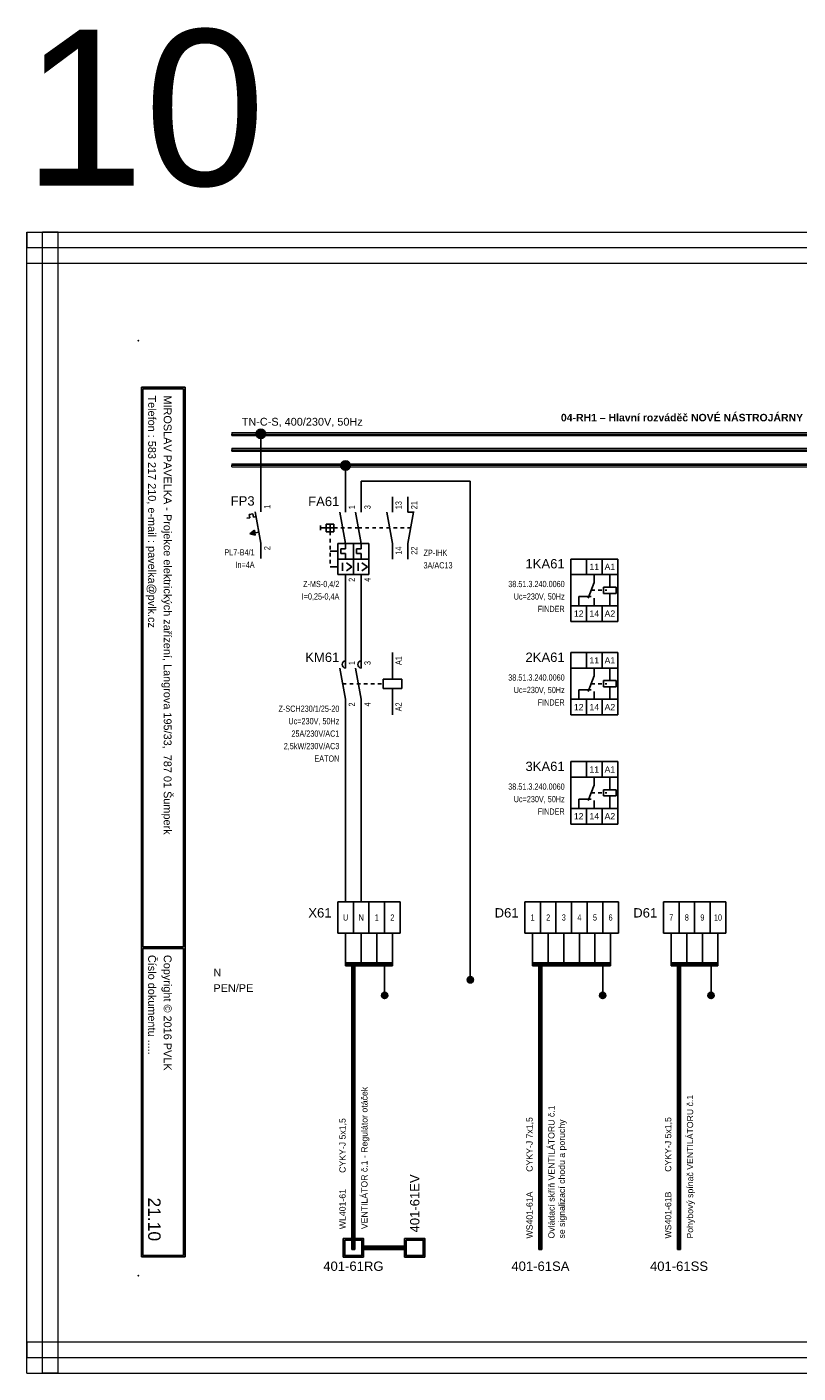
# Model space of a CAD drawing. Extents: x -1130 to 2703, y 1069 to 2560.
# Tile 15 of 31: x 1174 to 1422, y 1646 to 2078. Entities that reach past the tile are written whole.
import ezdxf
from ezdxf.enums import TextEntityAlignment as Align

# ---------------------------------------------------------------- set-up
doc = ezdxf.new("R2010")
doc.units = 0
doc.header["$MEASUREMENT"] = 0
doc.linetypes.add('DASHED', pattern=[0.564444, 0.282222, -0.282222])
for name, color, linetype in [('1-KRESBA', 7, 'Continuous'), ('__10-Popisy', 220, 'Continuous'), ('__Bílá', 7, 'Continuous'), ('__Oranžová', 30, 'Continuous'), ('__Rudá 010', 10, 'Continuous'), ('__Svmodrá', 4, 'Continuous'), ('__Vínová 220', 220, 'Continuous'), ('__Zelená', 3, 'Continuous'), ('__Černá 250', 7, 'Continuous')]:
    doc.layers.add(name, color=color, linetype=linetype)
doc.styles.add('Arial', font='arial.ttf')
doc.styles.add('GENERATED_STYLE_1', font='arial.ttf')

# ---------------------------------------------------------------- blocks, each defined once
blk = doc.blocks.new('L0001A02')
at = {"linetype": 'Continuous'}
h = blk.add_hatch(color=256, dxfattribs=at)
edge = h.paths.add_edge_path()
edge.add_arc((0, 0), 1.5, 0, 360)
blk.add_circle((0, 0), 1.5)
blk = doc.blocks.new('FEVA1462')
blk.add_hatch(color=256).paths.add_polyline_path([(-3.5, -2), (-2.06, -0.92), (-1.772, -2.504)])
for p, q in [((0, 5), (0, 10)), ((-3.752, 4.136), (-2.564, 4.352)), ((-2.564, 4.352), (-2.38, 3.34)), ((-1.818, 5), (0, -5)), ((-4.448, 2.964), (-3.568, 3.124)), ((-3.752, 4.136), (-3.568, 3.124)), ((-2.38, 3.34), (-1.544, 3.492)), ((-3.5, -2), (-2.06, -0.92)), ((-3.5, -2), (-0.64, -1.48)), ((-3.5, -2), (-1.772, -2.504)), ((-2.06, -0.92), (-1.772, -2.504)), ((0, -5), (0, -10))]:
    blk.add_line(p, q)
at = {"style": 'Arial'}
blk.add_attdef('POPIS', text='', height=3, dxfattribs=at).set_placement((-2, 7), align=Align.RIGHT)
at = {"style": 'Arial', "width": 0.8}
blk.add_attdef('NO1', (3, 6), '', height=2, rotation=90, dxfattribs=at)
for tag, p in [('TYP', (-2, -9)), ('PROUD', (-2, -13)), ('DOPLŇ1', (-2, -17)), ('DOPLŇ2', (-2, -21))]:
    blk.add_attdef(tag, text='', height=2, dxfattribs=at).set_placement(p, align=Align.RIGHT)
blk.add_attdef('CO1', text='', height=2, rotation=90, dxfattribs=at).set_placement((3, -6), align=Align.RIGHT)
blk = doc.blocks.new('V0085A01')
h = blk.add_hatch(color=256)
edge = h.paths.add_edge_path()
edge.add_arc((0, 0), 1, 0, 360)
blk.add_circle((0, 0), 1)
blk = doc.blocks.new('FEVA0104')
for p, q in [((0, 5), (0, 10)), ((5, 5), (5, 10)), ((-1.82, 5), (0, -5)), ((3.18, 5), (5, -5)), ((-8, 0.75), (-8, -0.75)), ((-3.75, 0), (-8, 0)), ((-6.25, -1.25), (-6.25, 1.25)), ((-6.25, 1.25), (-3.75, 1.25)), ((-5, -1.25), (-5, 1.25)), ((-3.75, -1.25), (-3.75, 1.25)), ((-3.75, -1.25), (-6.25, -1.25)), ((-4.25, -1.5), (-4.25, -1.5)), ((-2.5, -7.5), (-5, -7.5)), ((-2.5, -5), (7.5, -5)), ((-2.5, -5), (-2.5, -15)), ((-1.5, -8.25), (-1.5, -6.75)), ((-1.5, -6.75), (0, -6.75)), ((0, -8.25), (-1.5, -8.25)), ((0, -5), (0, -6.75)), ((0, -10), (0, -8.25)), ((0, -8.5), (0, -8.5)), ((2.5, -5), (2.5, -15)), ((3.5, -6.75), (5, -6.75)), ((3.5, -8.25), (3.5, -6.75)), ((5, -8.25), (3.5, -8.25)), ((5, -5), (5, -6.75)), ((5, -10), (5, -8.25)), ((5, -8.5), (5, -8.5)), ((7.5, -5), (7.5, -15)), ((-2.5, -12.5), (-5, -12.5)), ((-2.5, -10), (7.5, -10)), ((-1, -11.25), (-1, -13.75)), ((2, -12.5), (0.25, -11.25)), ((2, -12.5), (0.25, -13.75)), ((4, -11.25), (4, -13.75)), ((7, -12.5), (5.25, -11.25)), ((7, -12.5), (5.25, -13.75)), ((-2.5, -15), (7.5, -15)), ((0, -15), (0, -20)), ((5, -15), (5, -20))]:
    blk.add_line(p, q)
at = {"linetype": 'DASHED', "ltscale": 4}
for p, q in [((-3.75, 0), (4.09, 0)), ((-5, -1.25), (-5, -12.5))]:
    blk.add_line(p, q, dxfattribs=at)
at = {"style": 'Arial'}
blk.add_attdef('POPIS', text='', height=3, dxfattribs=at).set_placement((-2, 7), align=Align.RIGHT)
at = {"style": 'Arial', "width": 0.8}
for tag, p in [('NO1', (3, 6)), ('NO2', (8, 6))]:
    blk.add_attdef(tag, p, '', height=2, rotation=90, dxfattribs=at)
for tag, p in [('TYP', (-2, -19)), ('PROUD', (-2, -23)), ('DOPLŇ1', (-2, -27)), ('DOPLŇ2', (-2, -31))]:
    blk.add_attdef(tag, text='', height=2, dxfattribs=at).set_placement(p, align=Align.RIGHT)
for tag, p in [('CO1', (3, -16)), ('CO2', (8, -16))]:
    blk.add_attdef(tag, text='', height=2, rotation=90, dxfattribs=at).set_placement(p, align=Align.RIGHT)
blk = doc.blocks.new('FEVA2057')
for p, q in [((0, 5), (0, 10)), ((5, 5), (5, 10)), ((-1.82, 5), (0, -5)), ((6.82, 5), (5, -5)), ((5, 5), (7, 5)), ((0, -5), (0, -10)), ((5, -5), (5, -10))]:
    blk.add_line(p, q)
at = {"linetype": 'DASHED', "ltscale": 4}
blk.add_line((-10.91, 0), (5.91, 0), dxfattribs=at)
at = {"style": 'Arial', "width": 0.8}
for tag, p in [('NO1', (3, 6)), ('NC2', (8, 6))]:
    blk.add_attdef(tag, p, '', height=2, rotation=90, dxfattribs=at)
for tag, p in [('CO1', (3, -6)), ('CO2', (8, -6))]:
    blk.add_attdef(tag, text='', height=2, rotation=90, dxfattribs=at).set_placement(p, align=Align.RIGHT)
for tag, p in [('TYP', (10, -9)), ('DOPLŇ1', (10, -13)), ('DOPLŇ2', (10, -17))]:
    blk.add_attdef(tag, p, '', height=2, dxfattribs=at)
blk = doc.blocks.new('V0109A04')
for p, q in [((2.5, 5), (-2.5, 5)), ((-2.5, -5), (-2.5, 5)), ((7.5, 5), (2.5, 5)), ((2.5, -5), (2.5, 5)), ((12.5, 5), (7.5, 5)), ((7.5, -5), (7.5, 5)), ((17.5, 5), (12.5, 5)), ((12.5, -5), (12.5, 5)), ((17.5, -5), (17.5, 5)), ((2.5, -5), (-2.5, -5)), ((7.5, -5), (2.5, -5)), ((12.5, -5), (7.5, -5)), ((17.5, -5), (12.5, -5))]:
    blk.add_line(p, q)
at = {"style": 'Arial'}
blk.add_attdef('POPIS', text='', height=3, dxfattribs=at).set_placement((-4.5, 0), align=Align.RIGHT)
at = {"style": 'Arial', "width": 0.8}
for tag, p in [('S1', (0, 0)), ('S2', (5, 0)), ('S3', (10, 0)), ('S4', (15, 0))]:
    blk.add_attdef(tag, text='', height=2, dxfattribs=at).set_placement(p, align=Align.MIDDLE)
blk = doc.blocks.new('V0109A06')
for p, q in [((5, 10), (0, 10)), ((0, 0), (0, 10)), ((10, 10), (5, 10)), ((5, 0), (5, 10)), ((15, 10), (10, 10)), ((10, 0), (10, 10)), ((20, 10), (15, 10)), ((15, 0), (15, 10)), ((25, 10), (20, 10)), ((20, 0), (20, 10)), ((30, 10), (25, 10)), ((25, 0), (25, 10)), ((30, 0), (30, 10)), ((5, 0), (0, 0)), ((10, 0), (5, 0)), ((15, 0), (10, 0)), ((20, 0), (15, 0)), ((25, 0), (20, 0)), ((30, 0), (25, 0))]:
    blk.add_line(p, q)
at = {"style": 'Arial'}
blk.add_attdef('POPIS', text='', height=3, dxfattribs=at).set_placement((-2, 5), align=Align.RIGHT)
at = {"style": 'Arial', "width": 0.8}
for tag, p in [('S1', (2.5, 5)), ('S2', (7.5, 5)), ('S3', (12.5, 5)), ('S4', (17.5, 5)), ('S5', (22.5, 5)), ('S6', (27.5, 5))]:
    blk.add_attdef(tag, text='', height=2, dxfattribs=at).set_placement(p, align=Align.MIDDLE)
blk = doc.blocks.new('FINDER 38.51.3.240.0060')
for p, q in [((-2.5, 10), (12.5, 10)), ((-2.5, 10), (-2.5, -10)), ((2.5, 5), (2.5, 10)), ((7.5, 10), (7.5, 5)), ((12.5, 10), (12.5, -10)), ((12.5, 5), (-2.5, 5)), ((5, 2.5), (5, 5)), ((10, 1), (10, 5)), ((3, -2.5), (5, 2.5)), ((8, 1), (12, 1)), ((8, -1), (8, 1)), ((12, 1), (12, -1)), ((0, -2), (0, -5)), ((0, -2), (4, -2)), ((5, -2.5), (5, -5)), ((12, -1), (8, -1)), ((10, -5), (10, -1)), ((12.5, -5), (-2.5, -5)), ((2.5, -5), (2.5, -10)), ((7.5, -5), (7.5, -10)), ((12.5, -10), (-2.5, -10))]:
    blk.add_line(p, q)
at = {"linetype": 'DASHED', "ltscale": 4}
blk.add_line((4, 0), (9, 0), dxfattribs=at)
at = {"style": 'Arial'}
for s, p in [('11', (5, 6.5)), ('A1', (10, 6.5)), ('12', (0, -8.5)), ('14', (5, -8.5)), ('A2', (10, -8.5))]:
    blk.add_text(s, height=2, dxfattribs=at).set_placement(p, align=Align.CENTER)
blk.add_attdef('POPIS', text='', height=3, dxfattribs=at).set_placement((-4.5, 7), align=Align.RIGHT)
at = {"style": 'Arial', "width": 0.8}
for tag, p in [('TYP', (-4.5, 1)), ('CÍVKA', (-4.5, -3)), ('PROUD', (-4.5, -7)), ('VÝKON', (-4.5, -11)), ('PATICE', (-4.5, -15)), ('RELÉ', (-4.5, -19)), ('DOPLŇ1', (-4.5, -23)), ('DOPLŇ2', (-4.5, -27))]:
    blk.add_attdef(tag, text='', height=2, dxfattribs=at).set_placement(p, align=Align.RIGHT)
blk = doc.blocks.new('moe01029')
for p, q in [((0, 5), (0, 10)), ((5, 5), (5, 10)), ((15, 1.5), (15, 10)), ((-1.82, 5), (0, -5)), ((3.18, 5), (5, -5)), ((12, -1.5), (12, 1.5)), ((12, 1.5), (18, 1.5)), ((18, 1.5), (18, -1.5)), ((18, -1.5), (12, -1.5)), ((15, -1.5), (15, -10)), ((0, -5), (0, -10)), ((5, -5), (5, -10))]:
    blk.add_line(p, q)
at = {"linetype": 'DASHED', "ltscale": 4}
blk.add_line((-0.91, 0), (12, 0), dxfattribs=at)
for centre in [(0.15, 6.2), (5.15, 6.2)]:
    blk.add_arc(centre, 1.21, 97.3062, 262.6938)
at = {"style": 'Arial'}
blk.add_attdef('POPIS', text='', height=3, dxfattribs=at).set_placement((-2, 7), align=Align.RIGHT)
at = {"style": 'Arial', "width": 0.8}
for tag, p in [('NO1', (3, 6)), ('NO2', (8, 6)), ('A1', (18, 6))]:
    blk.add_attdef(tag, p, '', height=2, rotation=90, dxfattribs=at)
for tag, p in [('TYP', (-2, -9)), ('CÍVKA', (-2, -13)), ('AC1(PROUD)', (-2, -17)), ('AC3(VÝKON)', (-2, -21)), ('DOPLŇ1', (-2, -25)), ('DOPLŇ2', (-2, -29))]:
    blk.add_attdef(tag, text='', height=2, dxfattribs=at).set_placement(p, align=Align.RIGHT)
for tag, p in [('CO1', (3, -6)), ('CO2', (8, -6)), ('A2', (18, -6))]:
    blk.add_attdef(tag, text='', height=2, rotation=90, dxfattribs=at).set_placement(p, align=Align.RIGHT)

msp = doc.modelspace()

# ---------------------------------------------------------------- hatches: boundary and pattern name
at = {"layer": '__Černá 250'}
h = msp.add_hatch(color=256, dxfattribs=at)
h.paths.add_polyline_path([(1276.18, 1688.82), (1281.67, 1688.82), (1281.67, 1683.82), (1276.18, 1683.82)], flags=16)
h.paths.add_polyline_path([(1275.68, 1689.32), (1282.17, 1689.32), (1282.17, 1683.32), (1275.68, 1683.32)])
h = msp.add_hatch(color=256, dxfattribs=at)
h.paths.add_polyline_path([(1295.85, 1688.82), (1301.34, 1688.82), (1301.34, 1683.82), (1295.85, 1683.82)], flags=16)
h.paths.add_polyline_path([(1295.35, 1689.32), (1301.84, 1689.32), (1301.84, 1683.32), (1295.35, 1683.32)])

# ---------------------------------------------------------------- linework, layer by layer
for p, q in [((1383.41, 1797.29), (1378.41, 1797.29)), ((1378.41, 1787.29), (1378.41, 1797.29)), ((1388.41, 1797.29), (1383.41, 1797.29)), ((1383.41, 1787.29), (1383.41, 1797.29)), ((1393.41, 1797.29), (1388.41, 1797.29)), ((1388.41, 1787.29), (1388.41, 1797.29)), ((1398.41, 1797.29), (1393.41, 1797.29)), ((1393.41, 1787.29), (1393.41, 1797.29)), ((1398.41, 1787.29), (1398.41, 1797.29)), ((1383.41, 1787.29), (1378.41, 1787.29)), ((1388.41, 1787.29), (1383.41, 1787.29)), ((1393.41, 1787.29), (1388.41, 1787.29)), ((1398.41, 1787.29), (1393.41, 1787.29))]:
    msp.add_line(p, q)
at = {"layer": '1-KRESBA'}
for p, q in [((1249.25, 1927.44), (1249.25, 1947.44)), ((1276.44, 1927.29), (1276.44, 1937.29)), ((1281.44, 1932.29), (1316.44, 1932.29)), ((1281.44, 1932.29), (1281.44, 1927.29)), ((1316.44, 1932.29), (1316.44, 1772.29)), ((1276.44, 1897.29), (1276.44, 1877.29)), ((1281.44, 1897.29), (1281.44, 1877.29)), ((1276.44, 1797.29), (1276.44, 1857.29)), ((1281.44, 1857.29), (1281.44, 1797.29)), ((1276.44, 1787.29), (1276.44, 1777.29)), ((1281.44, 1787.29), (1281.44, 1777.29)), ((1286.44, 1787.29), (1286.44, 1777.29)), ((1291.44, 1787.29), (1291.44, 1777.29)), ((1336.44, 1787.29), (1336.44, 1777.29)), ((1341.44, 1787.29), (1341.44, 1777.29)), ((1346.44, 1787.29), (1346.44, 1777.29)), ((1351.44, 1787.29), (1351.44, 1777.29)), ((1356.44, 1787.29), (1356.44, 1777.29)), ((1361.44, 1787.29), (1361.44, 1777.29)), ((1380.91, 1787.29), (1380.91, 1777.29)), ((1385.91, 1787.29), (1385.91, 1777.29)), ((1390.91, 1787.29), (1390.91, 1777.29)), ((1395.91, 1787.29), (1395.91, 1777.29)), ((1276.44, 1777.79), (1276.44, 1777.29)), ((1276.44, 1777.79), (1291.44, 1777.79)), ((1276.44, 1776.79), (1276.44, 1777.29)), ((1276.44, 1777.29), (1291.44, 1777.29)), ((1276.44, 1776.79), (1291.44, 1776.79)), ((1278.44, 1685.82), (1278.44, 1777.79)), ((1278.44, 1777.79), (1278.94, 1777.79)), ((1278.94, 1685.82), (1278.94, 1777.79)), ((1279.44, 1777.79), (1278.94, 1777.79)), ((1279.44, 1685.82), (1279.44, 1777.79)), ((1288.94, 1777.29), (1288.94, 1767.29)), ((1291.44, 1777.79), (1291.44, 1777.29)), ((1291.44, 1776.79), (1291.44, 1777.29)), ((1336.44, 1777.79), (1336.44, 1777.29)), ((1336.44, 1777.79), (1361.44, 1777.79)), ((1336.44, 1776.79), (1336.44, 1777.29)), ((1336.44, 1777.29), (1361.44, 1777.29)), ((1336.44, 1776.79), (1361.44, 1776.79)), ((1338.44, 1685.82), (1338.44, 1777.79)), ((1338.44, 1777.79), (1338.94, 1777.79)), ((1338.94, 1685.82), (1338.94, 1777.79)), ((1339.44, 1777.79), (1338.94, 1777.79)), ((1339.44, 1685.82), (1339.44, 1777.79)), ((1358.94, 1777.29), (1358.94, 1767.29)), ((1361.44, 1777.79), (1361.44, 1777.29)), ((1361.44, 1776.79), (1361.44, 1777.29)), ((1380.91, 1777.79), (1380.91, 1777.29)), ((1380.91, 1777.79), (1395.9, 1777.79)), ((1380.91, 1776.79), (1380.91, 1777.29)), ((1380.91, 1777.29), (1395.9, 1777.29)), ((1380.91, 1776.79), (1395.9, 1776.79)), ((1382.91, 1685.82), (1382.91, 1777.79)), ((1382.91, 1777.79), (1383.41, 1777.79)), ((1383.41, 1685.82), (1383.41, 1777.79)), ((1383.91, 1777.79), (1383.41, 1777.79)), ((1383.91, 1685.82), (1383.91, 1777.79)), ((1393.67, 1777.29), (1393.67, 1767.29)), ((1395.9, 1777.79), (1395.9, 1777.29)), ((1395.9, 1776.79), (1395.9, 1777.29)), ((1278.44, 1685.82), (1278.94, 1685.82)), ((1279.44, 1685.82), (1278.94, 1685.82)), ((1282.03, 1686.82), (1282.03, 1686.32)), ((1282.03, 1686.82), (1295.48, 1686.82)), ((1282.03, 1685.82), (1282.03, 1686.32)), ((1282.03, 1686.32), (1295.48, 1686.32)), ((1282.03, 1685.82), (1295.48, 1685.82)), ((1295.48, 1686.82), (1295.48, 1686.32)), ((1295.48, 1685.82), (1295.48, 1686.32)), ((1338.44, 1685.82), (1338.94, 1685.82)), ((1339.44, 1685.82), (1338.94, 1685.82)), ((1382.91, 1685.82), (1383.41, 1685.82)), ((1383.91, 1685.82), (1383.41, 1685.82))]:
    msp.add_line(p, q, dxfattribs=at)
at = {"layer": '__Bílá'}
for p, q in [((1224.92, 1962.39), (1210.92, 1962.39)), ((1210.92, 1962.39), (1210.92, 1683.39)), ((1224.42, 1961.89), (1211.42, 1961.89)), ((1211.42, 1961.89), (1211.42, 1782.89)), ((1224.42, 1961.89), (1224.42, 1782.89)), ((1224.92, 1962.39), (1224.92, 1683.39)), ((1224.42, 1782.89), (1211.42, 1782.89)), ((1224.42, 1782.39), (1211.42, 1782.39)), ((1211.42, 1782.39), (1211.42, 1683.89)), ((1224.42, 1782.39), (1224.42, 1683.89)), ((1224.92, 1683.39), (1210.92, 1683.39)), ((1224.42, 1683.89), (1211.42, 1683.89))]:
    msp.add_line(p, q, dxfattribs=at)
for p in [(1209.92, 1977.39), (1209.92, 1677.39)]:
    msp.add_point(p, dxfattribs=at)
at = {"layer": '__Oranžová', "lineweight": 0}
for p, q in [((1239.92, 1947.89), (1239.92, 1947.39)), ((1239.92, 1947.89), (1589.92, 1947.89)), ((1239.92, 1946.89), (1239.92, 1947.39)), ((1239.92, 1947.39), (1589.92, 1947.39)), ((1239.92, 1946.89), (1589.92, 1946.89)), ((1239.92, 1942.89), (1239.92, 1942.39)), ((1239.92, 1942.89), (1589.92, 1942.89)), ((1239.92, 1941.89), (1239.92, 1942.39)), ((1239.92, 1942.39), (1589.92, 1942.39)), ((1239.92, 1941.89), (1589.92, 1941.89)), ((1239.92, 1937.89), (1239.92, 1937.39)), ((1239.92, 1937.89), (1589.92, 1937.89)), ((1239.92, 1936.89), (1239.92, 1937.39)), ((1239.92, 1937.39), (1589.92, 1937.39)), ((1239.92, 1936.89), (1589.92, 1936.89))]:
    msp.add_line(p, q, dxfattribs=at)
at = {"layer": '__Vínová 220', "lineweight": 0}
for p, q in [((1174.2, 2012.21), (1174.2, 2007.21)), ((1174.2, 2012.21), (1670.61, 2012.21)), ((1174.2, 1646.13), (1174.2, 2012.21)), ((1174.2, 2012.21), (1179.2, 2012.21)), ((1179.2, 1646.13), (1179.2, 2012.21)), ((1184.2, 2012.21), (1179.2, 2012.21)), ((1184.2, 1646.13), (1184.2, 2012.21)), ((1174.2, 2002.21), (1174.2, 2007.21)), ((1174.2, 2007.21), (1670.61, 2007.21)), ((1174.2, 2002.21), (1670.61, 2002.21)), ((1174.2, 1656.13), (1174.2, 1651.13)), ((1174.2, 1656.13), (1670.61, 1656.13)), ((1174.2, 1646.13), (1174.2, 1651.13)), ((1174.2, 1651.13), (1670.61, 1651.13)), ((1174.2, 1646.13), (1670.61, 1646.13)), ((1174.2, 1646.13), (1179.2, 1646.13)), ((1184.2, 1646.13), (1179.2, 1646.13))]:
    msp.add_line(p, q, dxfattribs=at)
at = {"layer": '__Černá 250'}
for points in [[(1275.68, 1689.32), (1282.17, 1689.32), (1282.17, 1683.32), (1275.68, 1683.32)], [(1276.18, 1688.82), (1281.67, 1688.82), (1281.67, 1683.82), (1276.18, 1683.82)], [(1295.35, 1689.32), (1301.84, 1689.32), (1301.84, 1683.32), (1295.35, 1683.32)], [(1295.85, 1688.82), (1301.34, 1688.82), (1301.34, 1683.82), (1295.85, 1683.82)]]:
    msp.add_lwpolyline(points, close=True, dxfattribs=at)

# ---------------------------------------------------------------- block references
at = {"color": 250, "linetype": 'Continuous'}
for p in [(1316.44, 1772.29), (1288.94, 1767.29), (1358.94, 1767.29), (1393.67, 1767.29)]:
    msp.add_blockref('V0085A01', p, dxfattribs=at)
at = {"layer": '1-KRESBA'}
for p in [(1249.25, 1947.44), (1276.44, 1937.29)]:
    msp.add_blockref('L0001A02', p, dxfattribs=at)
at = {"layer": '__Černá 250'}
for name, p, values in [('FEVA1462', (1249.25, 1917.44), {'POPIS': 'FP3', 'TYP': 'PL7-B4/1', 'PROUD': 'In=4A', 'CO1': '2', 'NO1': '1'}), ('FEVA0104', (1276.44, 1917.29), {'POPIS': 'FA61', 'TYP': 'Z-MS-0,4/2', 'PROUD': 'I=0,25-0,4A', 'CO1': '2', 'NO1': '1', 'CO2': '4', 'NO2': '3'}), ('FEVA2057', (1291.44, 1917.29), {'TYP': 'ZP-IHK', 'DOPLŇ1': '3A/AC13', 'CO1': '14', 'NO1': '13', 'CO2': '22', 'NC2': '21'}), ('moe01029', (1276.44, 1867.29), {'POPIS': 'KM61', 'TYP': 'Z-SCH230/1/25-20', 'CÍVKA': 'Uc=230V, 50Hz', 'AC1(PROUD)': '25A/230V/AC1', 'AC3(VÝKON)': '2,5kW/230V/AC3', 'DOPLŇ1': 'EATON', 'CO1': '2', 'NO1': '1', 'CO2': '4', 'NO2': '3', 'A1': 'A1', 'A2': 'A2'}), ('V0109A04', (1276.44, 1792.29), {'POPIS': 'X61', 'S1': 'U', 'S2': 'N', 'S3': '1', 'S4': '2'}), ('V0109A06', (1333.94, 1787.29), {'POPIS': 'D61', 'S1': '1', 'S2': '2', 'S3': '3', 'S4': '4', 'S5': '5', 'S6': '6'})]:
    msp.add_blockref(name, p, dxfattribs=at).add_auto_attribs(values)
ref = msp.add_blockref('FINDER 38.51.3.240.0060', (1351.23, 1897.29), dxfattribs=at)
ref.add_attrib('POPIS', '1KA61', dxfattribs={"layer": '0', "height": 3, "style": 'Arial'}).set_placement((1346.73, 1904.29), align=Align.RIGHT)
ref.add_attrib('TYP', '38.51.3.240.0060', dxfattribs={"layer": '0', "height": 2, "style": 'Arial', "width": 0.8}).set_placement((1346.73, 1898.29), align=Align.RIGHT)
ref.add_attrib('CÍVKA', 'Uc=230V, 50Hz', dxfattribs={"layer": '0', "height": 2, "style": 'Arial', "width": 0.8}).set_placement((1346.73, 1894.29), align=Align.RIGHT)
ref.add_attrib('PROUD', 'FINDER', dxfattribs={"layer": '0', "height": 2, "style": 'Arial', "width": 0.8}).set_placement((1346.73, 1890.29), align=Align.RIGHT)
ref = msp.add_blockref('FINDER 38.51.3.240.0060', (1351.23, 1867.29), dxfattribs=at)
ref.add_attrib('POPIS', '2KA61', dxfattribs={"layer": '0', "height": 3, "style": 'Arial'}).set_placement((1346.73, 1874.29), align=Align.RIGHT)
ref.add_attrib('TYP', '38.51.3.240.0060', dxfattribs={"layer": '0', "height": 2, "style": 'Arial', "width": 0.8}).set_placement((1346.73, 1868.29), align=Align.RIGHT)
ref.add_attrib('CÍVKA', 'Uc=230V, 50Hz', dxfattribs={"layer": '0', "height": 2, "style": 'Arial', "width": 0.8}).set_placement((1346.73, 1864.29), align=Align.RIGHT)
ref.add_attrib('PROUD', 'FINDER', dxfattribs={"layer": '0', "height": 2, "style": 'Arial', "width": 0.8}).set_placement((1346.73, 1860.29), align=Align.RIGHT)
ref = msp.add_blockref('FINDER 38.51.3.240.0060', (1351.23, 1832.29), dxfattribs=at)
ref.add_attrib('POPIS', '3KA61', dxfattribs={"layer": '0', "height": 3, "style": 'Arial'}).set_placement((1346.73, 1839.29), align=Align.RIGHT)
ref.add_attrib('TYP', '38.51.3.240.0060', dxfattribs={"layer": '0', "height": 2, "style": 'Arial', "width": 0.8}).set_placement((1346.73, 1833.29), align=Align.RIGHT)
ref.add_attrib('CÍVKA', 'Uc=230V, 50Hz', dxfattribs={"layer": '0', "height": 2, "style": 'Arial', "width": 0.8}).set_placement((1346.73, 1829.29), align=Align.RIGHT)
ref.add_attrib('PROUD', 'FINDER', dxfattribs={"layer": '0', "height": 2, "style": 'Arial', "width": 0.8}).set_placement((1346.73, 1825.29), align=Align.RIGHT)

# ---------------------------------------------------------------- texts
at = {"style": 'Arial'}
msp.add_attdef('D61', text='X', height=3, dxfattribs=at).set_placement((1376.41, 1792.29), align=Align.RIGHT)
at = {"style": 'Arial', "width": 0.8}
for tag, text, p in [('7', '1', (1380.91, 1792.29)), ('8', '2', (1385.91, 1792.29)), ('9', '3', (1390.91, 1792.29)), ('10', '4', (1395.91, 1792.29))]:
    msp.add_attdef(tag, text=text, height=2, dxfattribs=at).set_placement(p, align=Align.MIDDLE)
at = {"layer": '__10-Popisy', "style": 'Arial'}
msp.add_text('10', height=50, dxfattribs=at).set_placement((1173.02, 2027.14))
at = {"layer": '__Bílá', "style": 'Arial'}
for s, p in [('Telefon : 583 217 210, e-mail : pavelka@pvlk.cz', (1213.1, 1959.79)), ('MIROSLAV PAVELKA - Projekce elektrických zařízení, Langrova 195/33,  787 01 Šumperk', (1218.1, 1959.79)), ('Číslo dokumentu .....', (1213.1, 1780.29)), ('Copyright © 2016 PVLK', (1218.1, 1780.29))]:
    msp.add_text(s, height=2.5, rotation=270, dxfattribs=at).set_placement(p)
at = {"layer": '__Bílá', "insert": (1345.52, 1951.45), "char_height": 3, "attachment_point": 7, "style": 'Arial'}
msp.add_mtext('\\fArial|b1|i0|c0|p34;\\H2.4;04-RH1 – Hlavní rozváděč NOVÉ NÁSTROJÁRNY\\fArial|b0|i0|c0|p34;\\H2.5;\\P', dxfattribs=at)
at = {"layer": '__Oranžová', "lineweight": 0, "style": 'Arial'}
msp.add_text('TN-C-S, 400/230V, 50Hz', height=2.5, dxfattribs=at).set_placement((1243.12, 1950.1))
at = {"layer": '__Rudá 010', "style": 'Arial'}
for s, height, p in [('CYKY-J 5x1,5', 2, (1276.44, 1710.36)), ('CYKY-J 7x1,5', 2, (1336.44, 1710.7)), ('CYKY-J 5x1,5', 2, (1380.91, 1710.7)), ('401-61EV', 3, (1300.12, 1691.24)), ('WL401-61', 2, (1276.44, 1692.29)), ('WS401-61A', 2, (1336.44, 1689.29)), ('WS401-61B', 2, (1380.91, 1689.29))]:
    msp.add_text(s, height=height, rotation=90, dxfattribs=at).set_placement(p)
at = {"layer": '__Rudá 010', "style": 'GENERATED_STYLE_1'}
for s, p in [('401-61RG', (1278.94, 1678.92)), ('401-61SA', (1338.94, 1678.92)), ('401-61SS', (1383.41, 1678.92))]:
    msp.add_text(s, height=3, dxfattribs=at).set_placement(p, align=Align.CENTER)
at = {"layer": '__Rudá 010', "char_height": 2, "width": 62.8406, "attachment_point": 1, "rotation": 90, "style": 'Arial'}
for s, insert in [('VENTILÁTOR č.1 - Regulátor otáček', (1281.47, 1692.29)), ('Pohybový spínač VENTILÁTORU č.1', (1385.94, 1689.29)), ('Ovládací skříň VENTILÁTORU č.1\\Pse signalizací chodu a poruchy', (1341.47, 1689.29))]:
    msp.add_mtext(s, dxfattribs=dict(at, insert=insert))
at = {"layer": '__Svmodrá', "linetype": 'Continuous', "style": 'Arial'}
msp.add_text('N', height=2.5, dxfattribs=at).set_placement((1234.03, 1773.39))
at = {"layer": '__Vínová 220', "style": 'Arial'}
msp.add_attdef('21.10', text='F.1.201', height=4, rotation=270, dxfattribs=at).set_placement((1213.1, 1688.47), align=Align.RIGHT)
at = {"layer": '__Zelená', "linetype": 'Continuous', "style": 'Arial'}
msp.add_text('PEN/PE', height=2.5, dxfattribs=at).set_placement((1234.03, 1768.39))

doc.saveas('drawing.dxf')
